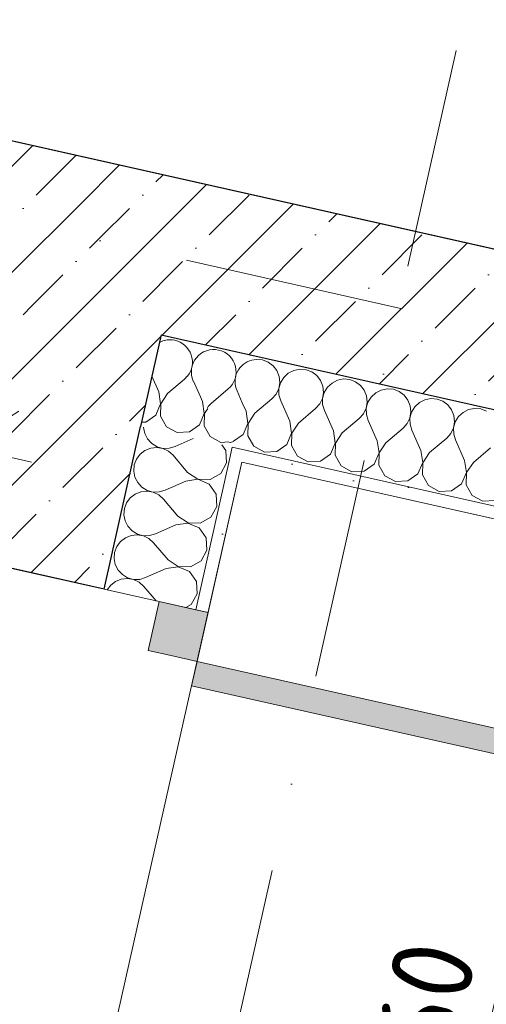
# Model space of a CAD drawing. Header units: millimetres. Extents: x -7213913 to -6999406, y 6129472 to 6470382.
# Tile 225 of 256: x -7184242 to -7183498, y 6181543 to 6183114. Entities that reach past the tile are written whole.
import ezdxf
from ezdxf.enums import TextEntityAlignment as Align

# ---------------------------------------------------------------- set-up
doc = ezdxf.new("R2010")
doc.units = ezdxf.units.MM
doc.header["$MEASUREMENT"] = 0
doc.linetypes.add('Штрихпунктирная', pattern=[670.277762, 352.777767, -176.388884, 0, -141.111112])
for name, color, linetype in [('S - квартира_помещение.АР', 7, 'Continuous'), ('S - МОП.АР', 7, 'Continuous'), ('АР-Стены_внешние_.АР', 7, 'Continuous'), ('АР-Стены_внутренние_пилоны.АР', 7, 'Continuous'), ('АР-Чертеж-Оси_Осевые размеры.АР', 7, 'Continuous'), ('АР-Чертеж-Размеры.АР', 7, 'Continuous')]:
    doc.layers.add(name, color=color, linetype=linetype)
for name, color, linetype, lineweight in [('S - квартира_помещение.АР_Ном._пера__2', 8, 'Continuous', 15), ('S - МОП.АР_Ном._пера__2', 8, 'Continuous', 15), ('АР-Стены_внешние_.АР_Ном._пера__1', 7, 'Continuous', 0), ('АР-Стены_внутренние_пилоны.АР_Ном._пера__1', 7, 'Continuous', 30), ('АР-Чертеж-Оси_Осевые размеры.АР_Ном._пера__120', 7, 'Continuous', 0), ('АР-Чертеж-Размеры.АР_Ном._пера__1', 7, 'Continuous', 0), ('Двери Archicad_Ном._пера__120', 7, 'Continuous', 0), ('Паспорта Зон Archicad_Ном._пера__1', 7, 'Continuous', 0)]:
    doc.layers.add(name, color=color, linetype=linetype, lineweight=lineweight)
doc.styles.add('РЎР“Р•РќР•Р\xa0Р\x98Р\xa0_РЎРўР\x98Р›Р¬_1', font='txt')
doc.styles.add('РЎР“Р•РќР•Р\xa0Р\x98Р\xa0_РЎРўР\x98Р›Р¬_2', font='calibri.ttf')
doc.styles.add('РЎР“Р•РќР•Р\xa0Р\x98Р\xa0_РЎРўР\x98Р›Р¬_3', font='GOST_Common.ttf')
doc.styles.add('РЎР“Р•РќР•Р\xa0Р\x98Р\xa0_РЎРўР\x98Р›Р¬_5', font='GOTHIC.TTF')
doc.dimstyles.new('СГЕНЕРИР_СТИЛЬ__3', dxfattribs={"dimtxt": 129.999995, "dimasz": 142.5, "dimexe": 0.18, "dimexo": 300000, "dimgap": 0, "dimtad": 1, "dimdec": 0, "dimzin": 0, "dimdsep": 46, "dimtxsty": 'РЎР“Р•РќР•Р\xa0Р\x98Р\xa0_РЎРўР\x98Р›Р¬_3', "dimblk": 'ARROWHEAD_6', "dimblk1": 'ARROWHEAD_6', "dimblk2": 'ARROWHEAD_6', "dimcen": 0.09, "dimclrd": 7, "dimclre": 7, "dimclrt": 7, "dimazin": 0, "dimtfac": 1, "dimtdec": 4, "dimtmove": 0, "dimatfit": 3, "dimfxl": 1, "dimtolj": 1, "dimtzin": 0, "dimarcsym": 0})
doc.dimstyles.new('СГЕНЕРИР_СТИЛЬ__4', dxfattribs={"dimtxt": 200, "dimasz": 142.5, "dimexe": 0.18, "dimexo": 0.0625, "dimgap": 0, "dimtad": 1, "dimdec": 0, "dimzin": 0, "dimdsep": 46, "dimtxsty": 'РЎР“Р•РќР•Р\xa0Р\x98Р\xa0_РЎРўР\x98Р›Р¬_3', "dimblk": 'ARROWHEAD_6', "dimblk1": 'ARROWHEAD_6', "dimblk2": 'ARROWHEAD_6', "dimcen": 0.09, "dimse1": 1, "dimse2": 1, "dimclrd": 7, "dimclre": 7, "dimclrt": 7, "dimazin": 0, "dimtfac": 1, "dimtdec": 4, "dimtmove": 2, "dimatfit": 3, "dimfxl": 1, "dimtolj": 1, "dimtzin": 0, "dimarcsym": 0})
doc.dimstyles.new('СГЕНЕРИР_СТИЛЬ__6', dxfattribs={"dimtxt": 129.999995, "dimasz": 142.5, "dimexe": 0.18, "dimexo": 300000, "dimgap": 0, "dimtad": 1, "dimdec": 0, "dimzin": 0, "dimdsep": 46, "dimtxsty": 'РЎР“Р•РќР•Р\xa0Р\x98Р\xa0_РЎРўР\x98Р›Р¬_3', "dimblk": 'ARROWHEAD_6', "dimblk1": 'ARROWHEAD_6', "dimblk2": 'ARROWHEAD_6', "dimcen": 0.09, "dimclrd": 7, "dimclre": 7, "dimclrt": 7, "dimazin": 0, "dimtfac": 1, "dimtdec": 4, "dimtmove": 2, "dimatfit": 3, "dimfxl": 1, "dimtolj": 1, "dimtzin": 0, "dimarcsym": 0})
pattern_1 = [(45, (-6566190.34, 6563027.8), (-111.369318, 111.369318), [0, -105, 0, -157.5]), (110, (-6565840.34, 6563027.8), (148.001588, 53.868173), [0, -77, 0, -133])]
pattern_2 = [(45, (-6566190.34, 6562677.8), (-84.852814, 84.852814), []), (45, (-6566232.77, 6562720.22), (-84.852814, 84.852814), [90, -30, 0, -30])]

# ---------------------------------------------------------------- blocks, each defined once
blk = doc.blocks.new('Кухня-столовая_1_23_10', base_point=(-7184516.6, 6185420.6))
at = {"layer": 'S - квартира_помещение.АР_Ном._пера__2', "color": 8, "linetype": 'Continuous', "lineweight": 15, "flags": 128}
blk.add_lwpolyline([(-7187962.1, 6183753.5), (-7183618.6, 6182778), (-7181682.8, 6182343.2), (-7181589.6, 6182322.3), (-7180829.1, 6184357), (-7180662, 6184803.9), (-7180628.9, 6185196.7), (-7184598.7, 6186088.3), (-7184345.6, 6187215), (-7185272.6, 6187423.1), (-7185404, 6186837.7), (-7187179.8, 6187236.6)], close=True, dxfattribs=at)
at = {"layer": 'Паспорта Зон Archicad_Ном._пера__1', "color": 7, "lineweight": 0, "style": 'РЎР“Р•РќР•Р\xa0Р\x98Р\xa0_РЎРўР\x98Р›Р¬_1'}
blk.add_attdef('ROOM_NUMBER', text='', height=250, rotation=347.3417, dxfattribs=at).set_placement((-7182653.8, 6183805.3), align=Align.MIDDLE_CENTER)
at = {"layer": 'Паспорта Зон Archicad_Ном._пера__1', "color": 7, "lineweight": 0, "style": 'РЎР“Р•РќР•Р\xa0Р\x98Р\xa0_РЎРўР\x98Р›Р¬_2'}
blk.add_attdef('ROOM_AREA', text='', height=200, rotation=347.3417, dxfattribs=at).set_placement((-7181601.2, 6182488.8), align=Align.MIDDLE_RIGHT)
blk = doc.blocks.new('Техническая лоджия_7_52_10', base_point=(-7182433.9, 6182354.9))
at = {"layer": 'S - МОП.АР_Ном._пера__2', "color": 8, "linetype": 'Continuous', "lineweight": 15, "flags": 128}
blk.add_lwpolyline([(-7184405.1, 6180105.4), (-7183009.8, 6179792), (-7182162.2, 6179601.7), (-7182022.6, 6181163.1), (-7181737.8, 6181925.1), (-7183887.9, 6182408), (-7184041.3, 6181725.1)], close=True, dxfattribs=at)
at = {"layer": 'Паспорта Зон Archicad_Ном._пера__1', "color": 7, "lineweight": 0, "style": 'РЎР“Р•РќР•Р\xa0Р\x98Р\xa0_РЎРўР\x98Р›Р¬_1'}
blk.add_attdef('ROOM_NUMBER', text='', height=250, rotation=347.3417, dxfattribs=at).set_placement((-7182485, 6181615.1), align=Align.MIDDLE_CENTER)
at = {"layer": 'Паспорта Зон Archicad_Ном._пера__1', "color": 7, "lineweight": 0, "style": 'РЎР“Р•РќР•Р\xa0Р\x98Р\xa0_РЎРўР\x98Р›Р¬_2'}
blk.add_attdef('ROOM_AREA', text='', height=200, rotation=347.3417, dxfattribs=at).set_placement((-7182292, 6181117.8), align=Align.MIDDLE_RIGHT)
blk = doc.blocks.new('*X252', base_point=(-6566190.3, 6562677.8))
at = {"layer": 'АР-Стены_внешние_.АР_Ном._пера__1', "color": 7, "linetype": 'Continuous', "lineweight": 0}
for p, q in [((-7184014, 6182601.5), (-7184019.3, 6182598.8)), ((-7184010.8, 6182602.1), (-7184014, 6182601.5)), ((-7184020.3, 6182520.5), (-7184031.4, 6182545.1)), ((-7183979.2, 6182540.5), (-7183974.9, 6182545.4)), ((-7184006.3, 6182517.4), (-7183979.2, 6182540.5)), ((-7184017.4, 6182501.2), (-7184020.3, 6182520.5)), ((-7184006.3, 6182517.4), (-7184017.2, 6182501.1)), ((-7183950.6, 6182504.8), (-7183954, 6182512.3)), ((-7184025.2, 6182483.3), (-7184017.4, 6182501.2)), ((-7184017.2, 6182501.1), (-7184017.8, 6182481.6)), ((-7183947.8, 6182485.5), (-7183950.6, 6182504.8)), ((-7184041.2, 6182472.1), (-7184025.2, 6182483.3)), ((-7184017.8, 6182481.6), (-7184008.1, 6182464.7)), ((-7183955.5, 6182467.6), (-7183947.8, 6182485.5)), ((-7183947.5, 6182485.5), (-7183948.1, 6182466)), ((-7183942.1, 6182493.6), (-7183947.5, 6182485.5)), ((-7184047.9, 6182471.7), (-7184041.2, 6182472.1)), ((-7184008.1, 6182464.7), (-7183991, 6182455.4)), ((-7183971.5, 6182456.4), (-7183955.5, 6182467.6)), ((-7183948.1, 6182466), (-7183938.4, 6182449)), ((-7183991, 6182455.4), (-7183971.5, 6182456.4)), ((-7183938.4, 6182449), (-7183921.3, 6182439.7)), ((-7183921.3, 6182439.7), (-7183908.4, 6182440.4))]:
    blk.add_line(p, q, dxfattribs=at)
blk = doc.blocks.new('*X253', base_point=(-6566190.3, 6562677.8))
at = {"layer": 'АР-Стены_внешние_.АР_Ном._пера__1', "color": 7, "linetype": 'Continuous', "lineweight": 0}
for p, q in [((-7183954, 6182512.3), (-7183965.2, 6182537.4)), ((-7183936.6, 6182501.7), (-7183909.5, 6182524.9)), ((-7183887.1, 6182503), (-7183895.5, 6182521.8))]:
    blk.add_line(p, q, dxfattribs=at)
for centre, start, end in [((-7184002.4, 6182567.7), 77.3417, 103.9607), ((-7184002.4, 6182567.7), 320.7227, 77.3417), ((-7183932.7, 6182552.1), 77.3417, 204.2116), ((-7183932.7, 6182552.1), 310.4718, 77.3417), ((-7183863, 6182536.4), 104.3456, 204.2116), ((-7183913.5, 6182474.5), 130.4718, 145.4066), ((-7183913.5, 6182474.5), 279.2769, 290.4313)]:
    blk.add_arc(centre, 35.7, start, end, dxfattribs=at)
blk = doc.blocks.new('*X254', base_point=(-6566190.3, 6562677.8))
at = {"layer": 'АР-Стены_внешние_.АР_Ном._пера__1', "color": 7, "linetype": 'Continuous', "lineweight": 0}
for p, q in [((-7183865, 6182572.1), (-7183871.9, 6182570.7)), ((-7183855.1, 6182571.3), (-7183865, 6182572.1)), ((-7183845.9, 6182567.8), (-7183855.1, 6182571.3)), ((-7183838, 6182561.9), (-7183845.9, 6182567.8)), ((-7183832, 6182554.1), (-7183838, 6182561.9)), ((-7183828.3, 6182545), (-7183832, 6182554.1)), ((-7183827.3, 6182535.2), (-7183828.3, 6182545)), ((-7183820.9, 6182543.3), (-7183826.1, 6182534.9)), ((-7183813.7, 6182550), (-7183820.9, 6182543.3)), ((-7183804.9, 6182554.5), (-7183813.7, 6182550)), ((-7183795.3, 6182556.4), (-7183804.9, 6182554.5)), ((-7183785.4, 6182555.6), (-7183795.3, 6182556.4)), ((-7183776.2, 6182552.1), (-7183785.4, 6182555.6)), ((-7183768.3, 6182546.3), (-7183776.2, 6182552.1)), ((-7183762.3, 6182538.5), (-7183768.3, 6182546.3)), ((-7183833.2, 6182516.6), (-7183829, 6182525.5)), ((-7183829, 6182525.5), (-7183827.3, 6182535.2)), ((-7183826.1, 6182534.9), (-7183828.7, 6182525.4)), ((-7183828.7, 6182525.4), (-7183828.6, 6182515.6)), ((-7183758.6, 6182529.3), (-7183762.3, 6182538.5)), ((-7183757.6, 6182519.5), (-7183758.6, 6182529.3)), ((-7183751.3, 6182527.7), (-7183756.4, 6182519.3)), ((-7183744, 6182534.4), (-7183751.3, 6182527.7)), ((-7183735.2, 6182538.9), (-7183744, 6182534.4)), ((-7183725.6, 6182540.8), (-7183735.2, 6182538.9)), ((-7183715.8, 6182540), (-7183725.6, 6182540.8)), ((-7183706.5, 6182536.5), (-7183715.8, 6182540)), ((-7183698.6, 6182530.6), (-7183706.5, 6182536.5)), ((-7183692.6, 6182522.8), (-7183698.6, 6182530.6)), ((-7183839.8, 6182509.2), (-7183833.2, 6182516.6)), ((-7183828.6, 6182515.6), (-7183825.8, 6182506.1)), ((-7183763.6, 6182501), (-7183759.3, 6182509.8)), ((-7183759.3, 6182509.8), (-7183757.6, 6182519.5)), ((-7183756.4, 6182519.3), (-7183759, 6182509.8)), ((-7183759, 6182509.8), (-7183758.9, 6182499.9)), ((-7183688.9, 6182513.7), (-7183692.6, 6182522.8)), ((-7183687.9, 6182503.9), (-7183688.9, 6182513.7)), ((-7183681.6, 6182512), (-7183686.7, 6182503.6)), ((-7183674.3, 6182518.7), (-7183681.6, 6182512)), ((-7183665.6, 6182523.2), (-7183674.3, 6182518.7)), ((-7183655.9, 6182525.1), (-7183665.6, 6182523.2)), ((-7183646.1, 6182524.3), (-7183655.9, 6182525.1)), ((-7183636.8, 6182520.8), (-7183646.1, 6182524.3)), ((-7183628.9, 6182515), (-7183636.8, 6182520.8)), ((-7183622.9, 6182507.2), (-7183628.9, 6182515)), ((-7183586.2, 6182509.5), (-7183595.9, 6182507.6)), ((-7183576.4, 6182508.6), (-7183586.2, 6182509.5)), ((-7183880.9, 6182489.2), (-7183887.1, 6182503)), ((-7183867, 6182486.1), (-7183839.8, 6182509.2)), ((-7183811.2, 6182473.5), (-7183825.8, 6182506.1)), ((-7183770.1, 6182493.6), (-7183763.6, 6182501)), ((-7183758.9, 6182499.9), (-7183756.2, 6182490.5)), ((-7183693.9, 6182485.3), (-7183689.6, 6182494.2)), ((-7183689.6, 6182494.2), (-7183687.9, 6182503.9)), ((-7183686.7, 6182503.6), (-7183689.3, 6182494.1)), ((-7183689.3, 6182494.1), (-7183689.2, 6182484.3)), ((-7183619.2, 6182498), (-7183622.9, 6182507.2)), ((-7183618.2, 6182488.2), (-7183619.2, 6182498)), ((-7183611.9, 6182496.4), (-7183617, 6182488)), ((-7183604.6, 6182503.1), (-7183611.9, 6182496.4)), ((-7183595.9, 6182507.6), (-7183604.6, 6182503.1)), ((-7183567.1, 6182505.2), (-7183576.4, 6182508.6)), ((-7183559.2, 6182499.3), (-7183567.1, 6182505.2)), ((-7183553.2, 6182491.5), (-7183559.2, 6182499.3)), ((-7183516.5, 6182493.8), (-7183526.2, 6182491.9)), ((-7183506.7, 6182493), (-7183516.5, 6182493.8)), ((-7183878.1, 6182469.9), (-7183880.9, 6182489.2)), ((-7183867, 6182486.1), (-7183877.8, 6182469.8)), ((-7183797.3, 6182470.4), (-7183770.1, 6182493.6)), ((-7183741.5, 6182457.9), (-7183756.2, 6182490.5)), ((-7183700.4, 6182477.9), (-7183693.9, 6182485.3)), ((-7183689.2, 6182484.3), (-7183686.5, 6182474.8)), ((-7183624.2, 6182469.7), (-7183619.9, 6182478.5)), ((-7183619.9, 6182478.5), (-7183618.2, 6182488.2)), ((-7183617, 6182488), (-7183619.6, 6182478.5)), ((-7183619.6, 6182478.5), (-7183619.5, 6182468.6)), ((-7183549.5, 6182482.4), (-7183553.2, 6182491.5)), ((-7183548.5, 6182472.6), (-7183549.5, 6182482.4)), ((-7183542.2, 6182480.7), (-7183547.3, 6182472.3)), ((-7183534.9, 6182487.4), (-7183542.2, 6182480.7)), ((-7183526.2, 6182491.9), (-7183534.9, 6182487.4)), ((-7183497.5, 6182489.5), (-7183506.7, 6182493)), ((-7183885.8, 6182452), (-7183878.1, 6182469.9)), ((-7183877.8, 6182469.8), (-7183878.4, 6182450.3)), ((-7183808.4, 6182454.2), (-7183811.2, 6182473.5)), ((-7183797.3, 6182470.4), (-7183808.1, 6182454.2)), ((-7183727.6, 6182454.8), (-7183700.4, 6182477.9)), ((-7183671.8, 6182442.2), (-7183686.5, 6182474.8)), ((-7183657.9, 6182439.1), (-7183630.7, 6182462.3)), ((-7183630.7, 6182462.3), (-7183624.2, 6182469.7)), ((-7183619.5, 6182468.6), (-7183616.8, 6182459.2)), ((-7183554.5, 6182454), (-7183550.2, 6182462.9)), ((-7183550.2, 6182462.9), (-7183548.5, 6182472.6)), ((-7183547.3, 6182472.3), (-7183549.9, 6182462.8)), ((-7183549.9, 6182462.8), (-7183549.8, 6182453)), ((-7183900.9, 6182441.4), (-7183885.8, 6182452)), ((-7183878.4, 6182450.3), (-7183868.8, 6182433.4)), ((-7183816.1, 6182436.3), (-7183808.4, 6182454.2)), ((-7183808.1, 6182454.2), (-7183808.7, 6182434.7)), ((-7183738.7, 6182438.6), (-7183741.5, 6182457.9)), ((-7183727.6, 6182454.8), (-7183738.4, 6182438.5)), ((-7183602.1, 6182426.6), (-7183616.8, 6182459.2)), ((-7183588.2, 6182423.5), (-7183561, 6182446.6)), ((-7183561, 6182446.6), (-7183554.5, 6182454)), ((-7183549.8, 6182453), (-7183547.1, 6182443.5)), ((-7183868.8, 6182433.4), (-7183851.6, 6182424)), ((-7183832.1, 6182425.1), (-7183816.1, 6182436.3)), ((-7183808.7, 6182434.7), (-7183799.1, 6182417.7)), ((-7183746.4, 6182420.7), (-7183738.7, 6182438.6)), ((-7183738.4, 6182438.5), (-7183739.1, 6182419)), ((-7183669, 6182422.9), (-7183671.8, 6182442.2)), ((-7183657.9, 6182439.1), (-7183668.7, 6182422.9)), ((-7183532.4, 6182410.9), (-7183547.1, 6182443.5)), ((-7183518.5, 6182407.8), (-7183491.3, 6182431)), ((-7183851.6, 6182424), (-7183832.1, 6182425.1)), ((-7183799.1, 6182417.7), (-7183781.9, 6182408.4)), ((-7183762.4, 6182409.5), (-7183746.4, 6182420.7)), ((-7183739.1, 6182419), (-7183729.4, 6182402.1)), ((-7183676.7, 6182405), (-7183669, 6182422.9)), ((-7183668.7, 6182422.9), (-7183669.4, 6182403.4)), ((-7183599.3, 6182407.3), (-7183602.1, 6182426.6)), ((-7183588.2, 6182423.5), (-7183599, 6182407.2)), ((-7183781.9, 6182408.4), (-7183762.4, 6182409.5)), ((-7183729.4, 6182402.1), (-7183712.2, 6182392.7)), ((-7183692.7, 6182393.8), (-7183676.7, 6182405)), ((-7183669.4, 6182403.4), (-7183659.7, 6182386.4)), ((-7183607, 6182389.4), (-7183599.3, 6182407.3)), ((-7183599, 6182407.2), (-7183599.7, 6182387.7)), ((-7183529.6, 6182391.6), (-7183532.4, 6182410.9)), ((-7183518.5, 6182407.8), (-7183529.3, 6182391.6)), ((-7183712.2, 6182392.7), (-7183692.7, 6182393.8)), ((-7183659.7, 6182386.4), (-7183642.5, 6182377.1)), ((-7183623, 6182378.2), (-7183607, 6182389.4)), ((-7183599.7, 6182387.7), (-7183590, 6182370.8)), ((-7183537.3, 6182373.7), (-7183529.6, 6182391.6)), ((-7183529.3, 6182391.6), (-7183530, 6182372)), ((-7183642.5, 6182377.1), (-7183623, 6182378.2)), ((-7183590, 6182370.8), (-7183572.8, 6182361.4)), ((-7183553.3, 6182362.5), (-7183537.3, 6182373.7)), ((-7183530, 6182372), (-7183520.3, 6182355.1)), ((-7183572.8, 6182361.4), (-7183553.3, 6182362.5)), ((-7183520.3, 6182355.1), (-7183503.1, 6182345.8)), ((-7183503.1, 6182345.8), (-7183483.6, 6182346.9))]:
    blk.add_line(p, q, dxfattribs=at)
blk = doc.blocks.new('Стена_2_10', base_point=(-7184111.1, 6182760.5))
at = {"layer": 'АР-Стены_внешние_.АР', "linetype": 'Continuous', "lineweight": 0, "true_color": 0x000000}
h = blk.add_hatch(dxfattribs=at)
h.set_pattern_fill('ЖЕЛЕЗОБЕТОН__PROJECT__000A', color=18, style=0, pattern_type=2)
h.set_pattern_definition(pattern_2)
h.paths.add_polyline_path([(-7184260.5, 6182666), (-7184016.5, 6182611.2), (-7184205.7, 6182909.9)])
h = blk.add_hatch(dxfattribs=at)
h.set_pattern_fill('ЖЕЛЕЗОБЕТОН__PROJECT__000A', color=18, style=0, pattern_type=2)
h.set_pattern_definition(pattern_2)
h.paths.add_polyline_path([(-7184205.7, 6182909.9), (-7184016.5, 6182611.2), (-7183961.8, 6182855.1)])
h = blk.add_hatch(dxfattribs=at)
h.set_pattern_fill('ЖЕЛЕЗОБЕТОН__PROJECT__000A', color=18, style=0, pattern_type=2)
h.set_pattern_definition(pattern_2)
h.paths.add_polyline_path([(-7184016.5, 6182611.2), (-7181700.9, 6182091.1), (-7181646.1, 6182335), (-7183961.8, 6182855.1)])
h = blk.add_hatch(dxfattribs=at)
h.set_pattern_fill('ШТУКАТУРКА__ГИПС_01_000A', color=18, style=0, pattern_type=2)
h.set_pattern_definition(pattern_1)
h.paths.add_polyline_path([(-7183907.4, 6182412.4), (-7183887.9, 6182408), (-7183903.1, 6182431.9)])
h = blk.add_hatch(dxfattribs=at)
h.set_pattern_fill('ШТУКАТУРКА__ГИПС_01_000A', color=18, style=0, pattern_type=2)
h.set_pattern_definition(pattern_1)
h.paths.add_polyline_path([(-7183903.1, 6182431.9), (-7183887.9, 6182408), (-7183883.5, 6182427.6)])
h = blk.add_hatch(dxfattribs=at)
h.set_pattern_fill('ШТУКАТУРКА__ГИПС_01_000A', color=18, style=0, pattern_type=2)
h.set_pattern_definition(pattern_1)
h.paths.add_polyline_path([(-7183887.9, 6182408), (-7181738.1, 6181925.2), (-7181733.7, 6181944.7), (-7183883.5, 6182427.6)])
at = {"layer": 'АР-Стены_внешние_.АР_Ном._пера__1', "color": 7, "linetype": 'Continuous', "lineweight": 30}
for q in [(-7184049.4, 6182464.8), (-7181700.9, 6182091.1)]:
    blk.add_line((-7184016.5, 6182611.2), q, dxfattribs=at)
at = {"layer": 'АР-Стены_внешние_.АР_Ном._пера__1', "color": 7, "linetype": 'Continuous', "lineweight": 0}
for q in [(-7183907.4, 6182412.4), (-7181733.7, 6181944.7)]:
    blk.add_line((-7183903.1, 6182431.9), q, dxfattribs=at)
at = {"layer": 'АР-Стены_внешние_.АР_Ном._пера__1', "color": 7, "linetype": 'Continuous', "lineweight": 30, "flags": 128}
blk.add_lwpolyline([(-7181646.1, 6182335), (-7184205.7, 6182909.9)], dxfattribs=at)
at = {"layer": 'АР-Стены_внешние_.АР_Ном._пера__1', "color": 7, "linetype": 'Continuous', "lineweight": 0, "flags": 128}
blk.add_lwpolyline([(-7183887.9, 6182408), (-7181738.1, 6181925.2)], dxfattribs=at)
at = {"layer": 'АР-Стены_внешние_.АР', "color": 7, "lineweight": 0}
for name in ['*X252', '*X253', '*X254']:
    blk.add_blockref(name, (-6566190.3, 6562677.8), dxfattribs=at)
blk = doc.blocks.new('Стена_262_10', base_point=(-7190419, 6184177.2))
at = {"layer": 'АР-Стены_внутренние_пилоны.АР', "linetype": 'Continuous', "lineweight": 0, "true_color": 0x000000}
h = blk.add_hatch(dxfattribs=at)
h.set_pattern_fill('ЖЕЛЕЗОБЕТОН__PROJECT__000A', color=18, style=0, pattern_type=2)
h.set_pattern_definition(pattern_2)
h.paths.add_polyline_path([(-7190324.4, 6184027.9), (-7184260.5, 6182666), (-7184205.7, 6182909.9), (-7190269.6, 6184271.8)])
at = {"layer": 'АР-Стены_внутренние_пилоны.АР_Ном._пера__1', "color": 7, "linetype": 'Continuous', "lineweight": 30, "flags": 128}
blk.add_lwpolyline([(-7184205.7, 6182909.9), (-7190269.6, 6184271.8)], dxfattribs=at)
blk = doc.blocks.new('*X868', base_point=(-6566190.3, 6562677.8))
at = {"layer": 'АР-Стены_внешние_.АР_Ном._пера__1', "color": 7, "linetype": 'Continuous', "lineweight": 0}
for p, q in [((-7184044.6, 6182463.7), (-7184044.6, 6182463.5)), ((-7184044.6, 6182463.5), (-7184042.7, 6182453.8)), ((-7184042.7, 6182453.8), (-7184038.3, 6182445.1)), ((-7184038.3, 6182445.1), (-7184031.6, 6182437.8)), ((-7184023.4, 6182431.5), (-7184033.2, 6182430.5)), ((-7184031.6, 6182437.8), (-7184023.2, 6182432.7)), ((-7184013.7, 6182429.8), (-7184023.4, 6182431.5)), ((-7184023.2, 6182432.7), (-7184013.7, 6182430.1)), ((-7184003.8, 6182430.2), (-7183994.3, 6182432.9)), ((-7183965.4, 6182445.9), (-7183994.3, 6182432.9)), ((-7183913.4, 6182426.7), (-7183919.7, 6182435.7)), ((-7184050.2, 6182420.8), (-7184056, 6182412.9)), ((-7184042.4, 6182426.8), (-7184050.2, 6182420.8)), ((-7184033.2, 6182430.5), (-7184042.4, 6182426.8)), ((-7184013.7, 6182430.1), (-7184003.8, 6182430.2)), ((-7184004.8, 6182425.5), (-7184013.7, 6182429.8)), ((-7183997.5, 6182419), (-7184004.8, 6182425.5)), ((-7183974.3, 6182391.8), (-7183997.5, 6182419)), ((-7183912.3, 6182407.2), (-7183913.4, 6182426.7)), ((-7184059.5, 6182403.6), (-7184060.3, 6182393.8)), ((-7184056, 6182412.9), (-7184059.5, 6182403.6)), ((-7183921.6, 6182390), (-7183912.3, 6182407.2)), ((-7184060.3, 6182393.8), (-7184058.4, 6182384.1)), ((-7184058.4, 6182384.1), (-7184053.9, 6182375.4)), ((-7183974.3, 6182391.8), (-7183958, 6182381)), ((-7183938.5, 6182380.3), (-7183921.6, 6182390)), ((-7184053.9, 6182375.4), (-7184047.2, 6182368.1)), ((-7184047.2, 6182368.1), (-7184038.8, 6182363)), ((-7183977.4, 6182377.9), (-7184010, 6182363.2)), ((-7183958.1, 6182380.7), (-7183977.4, 6182377.9)), ((-7183940.2, 6182373), (-7183958.1, 6182380.7)), ((-7183958, 6182381), (-7183938.5, 6182380.3)), ((-7183929, 6182357), (-7183940.2, 6182373)), ((-7184058, 6182357.1), (-7184065.8, 6182351.1)), ((-7184048.9, 6182360.8), (-7184058, 6182357.1)), ((-7184039.1, 6182361.8), (-7184048.9, 6182360.8)), ((-7184029.4, 6182360.1), (-7184039.1, 6182361.8)), ((-7184038.8, 6182363), (-7184029.3, 6182360.4)), ((-7184020.5, 6182355.8), (-7184029.4, 6182360.1)), ((-7184029.3, 6182360.4), (-7184019.5, 6182360.5)), ((-7184013.1, 6182349.3), (-7184020.5, 6182355.8)), ((-7184019.5, 6182360.5), (-7184010, 6182363.2)), ((-7183927.9, 6182337.5), (-7183929, 6182357)), ((-7184071.7, 6182343.2), (-7184075.1, 6182333.9)), ((-7184065.8, 6182351.1), (-7184071.7, 6182343.2)), ((-7183989.9, 6182322.1), (-7184013.1, 6182349.3)), ((-7183937.2, 6182320.3), (-7183927.9, 6182337.5)), ((-7184075.1, 6182333.9), (-7184076, 6182324.1)), ((-7184076, 6182324.1), (-7184074, 6182314.5)), ((-7183989.9, 6182322.1), (-7183973.7, 6182311.3)), ((-7184074, 6182314.5), (-7184069.6, 6182305.7)), ((-7184069.6, 6182305.7), (-7184062.9, 6182298.4)), ((-7183993.1, 6182308.2), (-7184025.6, 6182293.5)), ((-7183973.8, 6182311), (-7183993.1, 6182308.2)), ((-7183955.8, 6182303.3), (-7183973.8, 6182311)), ((-7183973.7, 6182311.3), (-7183954.2, 6182310.6)), ((-7183954.2, 6182310.6), (-7183937.2, 6182320.3)), ((-7184064.5, 6182291.1), (-7184073.7, 6182287.4)), ((-7184054.7, 6182292.1), (-7184064.5, 6182291.1)), ((-7184062.9, 6182298.4), (-7184054.5, 6182293.3)), ((-7184045, 6182290.4), (-7184054.7, 6182292.1)), ((-7184054.5, 6182293.3), (-7184045, 6182290.7)), ((-7184045, 6182290.7), (-7184035.1, 6182290.8)), ((-7184036.1, 6182286.1), (-7184045, 6182290.4)), ((-7184035.1, 6182290.8), (-7184025.6, 6182293.5)), ((-7183944.7, 6182287.3), (-7183955.8, 6182303.3)), ((-7184081.5, 6182281.4), (-7184087.3, 6182273.5)), ((-7184073.7, 6182287.4), (-7184081.5, 6182281.4)), ((-7184028.8, 6182279.6), (-7184036.1, 6182286.1)), ((-7184005.6, 6182252.4), (-7184028.8, 6182279.6)), ((-7183943.6, 6182267.8), (-7183944.7, 6182287.3)), ((-7184090.8, 6182264.2), (-7184091.6, 6182254.4)), ((-7184087.3, 6182273.5), (-7184090.8, 6182264.2)), ((-7183952.9, 6182250.6), (-7183943.6, 6182267.8)), ((-7184091.6, 6182254.4), (-7184089.7, 6182244.8)), ((-7184089.7, 6182244.8), (-7184085.2, 6182236)), ((-7184005.6, 6182252.4), (-7183989.4, 6182241.6)), ((-7183969.8, 6182240.9), (-7183952.9, 6182250.6)), ((-7184085.2, 6182236), (-7184078.5, 6182228.8)), ((-7184078.5, 6182228.8), (-7184070.1, 6182223.6)), ((-7184008.7, 6182238.5), (-7184041.3, 6182223.8)), ((-7183989.4, 6182241.3), (-7184008.7, 6182238.5)), ((-7183989.4, 6182241.6), (-7183969.8, 6182240.9)), ((-7183971.5, 6182233.6), (-7183989.4, 6182241.3)), ((-7183960.3, 6182217.6), (-7183971.5, 6182233.6)), ((-7184097.1, 6182211.7), (-7184102.6, 6182204.3)), ((-7184089.3, 6182217.7), (-7184097.1, 6182211.7)), ((-7184080.2, 6182221.4), (-7184089.3, 6182217.7)), ((-7184070.4, 6182222.4), (-7184080.2, 6182221.4)), ((-7184060.7, 6182220.7), (-7184070.4, 6182222.4)), ((-7184070.1, 6182223.6), (-7184060.6, 6182221)), ((-7184051.8, 6182216.5), (-7184060.7, 6182220.7)), ((-7184060.6, 6182221), (-7184050.8, 6182221.1)), ((-7184044.4, 6182209.9), (-7184051.8, 6182216.5)), ((-7184050.8, 6182221.1), (-7184041.3, 6182223.8)), ((-7183959.2, 6182198.1), (-7183960.3, 6182217.6)), ((-7184024.7, 6182186.8), (-7184044.4, 6182209.9)), ((-7183968.6, 6182180.9), (-7183959.2, 6182198.1)), ((-7183977, 6182176.1), (-7183968.6, 6182180.9))]:
    blk.add_line(p, q, dxfattribs=at)
blk = doc.blocks.new('Металлическая Дверь 23[54]_10', base_point=(-6566190.3, 6562677.8))
at = {"layer": 'Двери Archicad_Ном._пера__120', "linetype": 'Continuous', "lineweight": 0, "true_color": 0xffffff}
for points in [[(-7184019.8, 6182185.7), (-7184037.4, 6182107.7), (-7183998.3, 6182098.9), (-7183959.3, 6182090.2), (-7183941.8, 6182168.2)], [(-7182895.8, 6181851.3), (-7183959.3, 6182090.2), (-7183968.1, 6182051.1), (-7182904.6, 6181812.3)], [(-7184276.2, 6181044.2), (-7184293.8, 6180966.1), (-7184215.7, 6180948.6), (-7184198.2, 6181026.6), (-7184237.2, 6181035.4)]]:
    blk.add_hatch(color=7, dxfattribs=at).paths.add_polyline_path(points)
at = {"layer": 'Двери Archicad_Ном._пера__120', "color": 7, "linetype": 'Continuous', "lineweight": 0}
for p, q in [((-7184107.7, 6182205.5), (-7184351.6, 6182260.2)), ((-7184019.8, 6182185.7), (-7184107.7, 6182205.5)), ((-7184037.4, 6182107.7), (-7184019.8, 6182185.7)), ((-7184019.8, 6182185.7), (-7183941.8, 6182168.2)), ((-7183961.3, 6182172.6), (-7184019.8, 6182185.7)), ((-7183961.3, 6182172.6), (-7184019.8, 6182185.7)), ((-7183941.8, 6182168.2), (-7183961.3, 6182172.6)), ((-7183941.8, 6182168.2), (-7183961.3, 6182172.6)), ((-7183941.8, 6182168.2), (-7183959.3, 6182090.2)), ((-7183998.3, 6182098.9), (-7184037.4, 6182107.7)), ((-7183959.3, 6182090.2), (-7183998.3, 6182098.9)), ((-7183959.3, 6182090.2), (-7183968.1, 6182051.1)), ((-7182895.8, 6181851.3), (-7183959.3, 6182090.2)), ((-7183968.1, 6182051.1), (-7182904.6, 6181812.3)), ((-7182904.6, 6181812.3), (-7182895.8, 6181851.3)), ((-7184381.6, 6180985.8), (-7184625.5, 6181040.6)), ((-7184293.8, 6180966.1), (-7184276.2, 6181044.2)), ((-7184276.2, 6181044.2), (-7184237.2, 6181035.4)), ((-7184237.2, 6181035.4), (-7184198.2, 6181026.6)), ((-7184198.2, 6181026.6), (-7184215.7, 6180948.6)), ((-7184293.8, 6180966.1), (-7184381.6, 6180985.8)), ((-7184215.7, 6180948.6), (-7184293.8, 6180966.1)), ((-7184235.2, 6180953), (-7184293.8, 6180966.1)), ((-7184235.2, 6180953), (-7184293.8, 6180966.1)), ((-7184215.7, 6180948.6), (-7184235.2, 6180953)), ((-7184215.7, 6180948.6), (-7184235.2, 6180953))]:
    blk.add_line(p, q, dxfattribs=at)
blk.add_arc((-7183959.3, 6182090.2), 1090, 257.3417, 347.3417, dxfattribs=at)
blk = doc.blocks.new('Стена_403_10', base_point=(-7184111.1, 6182760.5))
at = {"layer": 'АР-Стены_внешние_.АР', "linetype": 'Continuous', "lineweight": 0, "true_color": 0x000000}
h = blk.add_hatch(dxfattribs=at)
h.set_pattern_fill('ЖЕЛЕЗОБЕТОН__PROJECT__000A', color=18, style=0, pattern_type=2)
h.set_pattern_definition(pattern_2)
h.paths.add_polyline_path([(-7184260.5, 6182666), (-7184351.6, 6182260.2), (-7184107.7, 6182205.5), (-7184016.5, 6182611.2)])
h = blk.add_hatch(dxfattribs=at)
h.set_pattern_fill('ШТУКАТУРКА__ГИПС_01_000A', color=18, style=0, pattern_type=2)
h.set_pattern_definition(pattern_1)
h.paths.add_polyline_path([(-7183961.3, 6182172.6), (-7183941.8, 6182168.2), (-7183887.9, 6182408), (-7183907.4, 6182412.4)])
at = {"layer": 'АР-Стены_внешние_.АР_Ном._пера__1', "color": 7, "linetype": 'Continuous', "lineweight": 30}
for p, q in [((-7184016.5, 6182611.2), (-7184049.4, 6182464.8)), ((-7184107.7, 6182205.5), (-7184049.4, 6182464.8)), ((-7184107.7, 6182205.5), (-7184351.6, 6182260.2))]:
    blk.add_line(p, q, dxfattribs=at)
at = {"layer": 'АР-Стены_внешние_.АР_Ном._пера__1', "color": 7, "linetype": 'Continuous', "lineweight": 0}
for p, q in [((-7183903.1, 6182431.9), (-7183907.4, 6182412.4)), ((-7183961.3, 6182172.6), (-7183907.4, 6182412.4)), ((-7184019.8, 6182185.7), (-7184107.7, 6182205.5)), ((-7183961.3, 6182172.6), (-7184019.8, 6182185.7)), ((-7183941.8, 6182168.2), (-7183961.3, 6182172.6))]:
    blk.add_line(p, q, dxfattribs=at)
at = {"layer": 'АР-Стены_внешние_.АР_Ном._пера__1', "color": 7, "linetype": 'Continuous', "lineweight": 0, "flags": 128}
blk.add_lwpolyline([(-7183941.8, 6182168.2), (-7183887.9, 6182408)], dxfattribs=at)
at = {"layer": 'АР-Стены_внешние_.АР', "color": 7, "lineweight": 0}
blk.add_blockref('*X868', (-6566190.3, 6562677.8), dxfattribs=at)
at = {"layer": 'Двери Archicad_Ном._пера__120', "color": 7, "linetype": 'Continuous', "lineweight": 0}
blk.add_blockref('Металлическая Дверь 23[54]_10', (-6566190.3, 6562677.8), dxfattribs=at)
blk = doc.blocks.new('*D891', base_point=(-6566190.3, 6562677.8))
at = {"layer": 'АР-Чертеж-Размеры.АР_Ном._пера__1', "color": 7, "linetype": 'Continuous', "lineweight": 0, "transparency": 16777216}
for p, q in [((-7185473.1, 6182833.1), (-7185534.7, 6182558.6)), ((-7185593.5, 6182639.1), (-7185414.3, 6182752.6)), ((-7184333.1, 6182432.9), (-7185503.9, 6182695.8)), ((-7184302.2, 6182570.1), (-7184363.9, 6182295.7)), ((-7184422.7, 6182376.1), (-7184243.4, 6182489.6)), ((-7184223.3, 6182408.2), (-7184333.1, 6182432.9))]:
    blk.add_line(p, q, dxfattribs=at)
at = {"layer": 'АР-Чертеж-Размеры.АР_Ном._пера__1', "color": 7, "lineweight": 0, "transparency": 16777216, "insert": (-7185101.6, 6182632.1), "char_height": 130, "attachment_point": 7, "rotation": 347.3417, "style": 'РЎР“Р•РќР•Р\xa0Р\x98Р\xa0_РЎРўР\x98Р›Р¬_3'}
blk.add_mtext('\\A1;{\\pql;\\fGOST Common|b0|i0|c204|p0;\\W1.000000;1\xa0200}', dxfattribs=at)
blk = doc.blocks.new('ARROWHEAD_6')
at = {"color": 0, "linetype": 'Continuous', "lineweight": 0}
for p, q in [((-0.5, -0.5), (0.5, 0.5)), ((0, 0), (-1, 0))]:
    blk.add_line(p, q, dxfattribs=at)
blk = doc.blocks.new('*D975', base_point=(-6566190.3, 6562677.8))
at = {"layer": 'АР-Чертеж-Размеры.АР_Ном._пера__1', "color": 7, "linetype": 'Continuous', "lineweight": 0, "transparency": 16777216}
for p, q in [((-7183319.7, 6182280.4), (-7183295.1, 6182390.2)), ((-7183263, 6182190.8), (-7183376.5, 6182370)), ((-7183182.5, 6182249.6), (-7183456.9, 6182311.2)), ((-7183836.9, 6179977.8), (-7183319.7, 6182280.4)), ((-7183893.6, 6180067.4), (-7183780.1, 6179888.2)), ((-7183699.7, 6179947), (-7183974.1, 6180008.6)), ((-7183861.5, 6179868), (-7183836.9, 6179977.8))]:
    blk.add_line(p, q, dxfattribs=at)
at = {"layer": 'АР-Чертеж-Размеры.АР_Ном._пера__1', "color": 7, "lineweight": 0, "transparency": 16777216, "insert": (-7183604.7, 6181208.9), "char_height": 130, "attachment_point": 7, "rotation": 77.3417, "style": 'РЎР“Р•РќР•Р\xa0Р\x98Р\xa0_РЎРўР\x98Р›Р¬_3'}
blk.add_mtext('\\A1;{\\pql;\\fGOST Common|b0|i0|c204|p0;\\W1.000000;2\xa0360}', dxfattribs=at)
blk = doc.blocks.new('*D1135', base_point=(-6566190.3, 6562677.8))
at = {"layer": 'АР-Чертеж-Размеры.АР_Ном._пера__1', "color": 7, "linetype": 'Continuous', "lineweight": 0, "transparency": 16777216}
for p, q in [((-7187877.5, 6184130.2), (-7186101.8, 6183731.3)), ((-7186132.6, 6183594.1), (-7186070.9, 6183868.5)), ((-7186012.1, 6183788.1), (-7186191.4, 6183674.6)), ((-7186101.8, 6183731.3), (-7181505.1, 6182698.9)), ((-7181535.9, 6182561.7), (-7181474.2, 6182836.2)), ((-7181594.7, 6182642.2), (-7181415.4, 6182755.7)), ((-7181505.1, 6182698.9), (-7181395.3, 6182674.3))]:
    blk.add_line(p, q, dxfattribs=at)
at = {"layer": 'АР-Чертеж-Размеры.АР_Ном._пера__1', "color": 7, "lineweight": 0, "transparency": 16777216, "insert": (-7184148, 6183361.9), "char_height": 200, "attachment_point": 7, "rotation": 347.3417, "style": 'РЎР“Р•РќР•Р\xa0Р\x98Р\xa0_РЎРўР\x98Р›Р¬_3'}
blk.add_mtext('\\A1;{\\pql;\\fGOST Common|b0|i0|c204|p0;\\W1.000000;4\xa0711}', dxfattribs=at)
blk = doc.blocks.new('*D1173', base_point=(-6566190.3, 6562677.8))
at = {"layer": 'АР-Чертеж-Размеры.АР_Ном._пера__1', "color": 7, "linetype": 'Continuous', "lineweight": 0, "transparency": 16777216}
for p, q in [((-7184199, 6181023.2), (-7184260.6, 6180748.8)), ((-7184140.2, 6180942.7), (-7184319.4, 6180829.2)), ((-7184229.8, 6180886), (-7184339.5, 6180910.6)), ((-7182188.8, 6180427.6), (-7184229.8, 6180886)), ((-7182158, 6180564.8), (-7182219.6, 6180290.4)), ((-7182278.4, 6180370.8), (-7182099.2, 6180484.3)), ((-7182079, 6180402.9), (-7182188.8, 6180427.6))]:
    blk.add_line(p, q, dxfattribs=at)
at = {"layer": 'АР-Чертеж-Размеры.АР_Ном._пера__1', "color": 7, "lineweight": 0, "transparency": 16777216, "insert": (-7183405.2, 6180727.4), "char_height": 130, "attachment_point": 7, "rotation": 347.3417, "style": 'РЎР“Р•РќР•Р\xa0Р\x98Р\xa0_РЎРўР\x98Р›Р¬_3'}
blk.add_mtext('\\A1;{\\pql;\\fGOST Common|b0|i0|c204|p0;\\W1.000000;2\xa0092}', dxfattribs=at)
blk = doc.blocks.new('Стандартный Маркер Сетки[185]_10', base_point=(-7207190.9, 6187944.1))
at = {"layer": 'АР-Чертеж-Оси_Осевые размеры.АР_Ном._пера__120', "color": 7, "linetype": 'Штрихпунктирная', "lineweight": 0}
blk.add_line((-7206215.2, 6187725), (-7182117.1, 6182312.7), dxfattribs=at)
at = {"layer": 'АР-Чертеж-Оси_Осевые размеры.АР_Ном._пера__120', "color": 7, "lineweight": 0, "style": 'РЎР“Р•РќР•Р\xa0Р\x98Р\xa0_РЎРўР\x98Р›Р¬_5'}
blk.add_attdef('AC_MarkerText_1', text='', height=350, rotation=347.3418, dxfattribs=at).set_placement((-7207608.8, 6188234.8), align=Align.TOP_CENTER)
blk = doc.blocks.new('Стандартный Маркер Сетки[206]_10', base_point=(-7207190.9, 6187944.1))
at = {"layer": 'АР-Чертеж-Оси_Осевые размеры.АР_Ном._пера__120', "color": 7, "linetype": 'Штрихпунктирная', "lineweight": 0}
blk.add_line((-7206215.2, 6187725), (-7182117.1, 6182312.7), dxfattribs=at)
at = {"layer": 'АР-Чертеж-Оси_Осевые размеры.АР_Ном._пера__120', "color": 7, "lineweight": 0, "style": 'РЎР“Р•РќР•Р\xa0Р\x98Р\xa0_РЎРўР\x98Р›Р¬_5'}
blk.add_attdef('AC_MarkerText_1', text='', height=350, rotation=347.3418, dxfattribs=at).set_placement((-7207608.8, 6188234.8), align=Align.TOP_CENTER)
blk = doc.blocks.new('Стандартный Маркер Сетки[220]_10', base_point=(-7179800.8, 6199738.6))
at = {"layer": 'АР-Чертеж-Оси_Осевые размеры.АР_Ном._пера__120', "color": 7, "linetype": 'Штрихпунктирная', "lineweight": 0}
blk.add_line((-7180020, 6198762.9), (-7194792, 6132990.9), dxfattribs=at)
at = {"layer": 'АР-Чертеж-Оси_Осевые размеры.АР_Ном._пера__120', "color": 7, "lineweight": 0, "style": 'РЎР“Р•РќР•Р\xa0Р\x98Р\xa0_РЎРўР\x98Р›Р¬_5'}
blk.add_attdef('AC_MarkerText_1', text='', height=350, rotation=347.3418, dxfattribs=at).set_placement((-7195050.8, 6131708.4), align=Align.TOP_CENTER)

msp = doc.modelspace()

# ---------------------------------------------------------------- linework, layer by layer
at = {"layer": 'S - квартира_помещение.АР', "color": 254, "linetype": 'Continuous', "lineweight": 0, "true_color": 0xd8d8d8, "flags": 128}
msp.add_lwpolyline([(-7187962.1, 6183753.5), (-7183618.6, 6182778), (-7181682.8, 6182343.2), (-7181589.6, 6182322.3), (-7180829.1, 6184357), (-7180662, 6184803.9), (-7180628.9, 6185196.7), (-7184598.7, 6186088.3), (-7184345.6, 6187215), (-7185272.6, 6187423.1), (-7185404, 6186837.7), (-7187179.8, 6187236.6)], close=True, dxfattribs=at)
at = {"layer": 'S - МОП.АР', "color": 254, "linetype": 'Continuous', "lineweight": 0, "true_color": 0xdadada, "flags": 128}
msp.add_lwpolyline([(-7184405.1, 6180105.4), (-7183009.8, 6179792), (-7182162.2, 6179601.7), (-7182022.6, 6181163.1), (-7181737.8, 6181925.1), (-7183887.9, 6182408), (-7184041.3, 6181725.1)], close=True, dxfattribs=at)

# ---------------------------------------------------------------- block references
at = {"layer": 'S - квартира_помещение.АР', "color": 7, "linetype": 'Continuous', "lineweight": 0}
msp.add_blockref('Кухня-столовая_1_23_10', (-7184516.6, 6185420.6), dxfattribs=at)
at = {"layer": 'S - МОП.АР', "color": 7, "linetype": 'Continuous', "lineweight": 0}
msp.add_blockref('Техническая лоджия_7_52_10', (-7182433.9, 6182354.9), dxfattribs=at)
at = {"layer": 'АР-Стены_внешние_.АР', "color": 7, "lineweight": 0}
for name in ['Стена_2_10', 'Стена_403_10']:
    msp.add_blockref(name, (-7184111.1, 6182760.5), dxfattribs=at)
at = {"layer": 'АР-Стены_внутренние_пилоны.АР', "color": 7, "lineweight": 0}
msp.add_blockref('Стена_262_10', (-7190419, 6184177.2), dxfattribs=at)
at = {"layer": 'АР-Чертеж-Оси_Осевые размеры.АР', "color": 8, "linetype": 'Continuous', "lineweight": 15}
for name, p in [('Стандартный Маркер Сетки[220]_10', (-7179800.8, 6199738.6)), ('Стандартный Маркер Сетки[185]_10', (-7207190.9, 6187944.1)), ('Стандартный Маркер Сетки[206]_10', (-7207190.9, 6187944.1))]:
    msp.add_blockref(name, p, dxfattribs=at)

# ---------------------------------------------------------------- dimensions: what is measured, and where the dimension line sits
at = {"layer": 'АР-Чертеж-Размеры.АР', "color": 7, "linetype": 'Continuous', "lineweight": 0}
for base, p1, p2, angle, dimstyle, picture, middle, turn in [((-7181505.1, 6182698.9), (-7186186.3, 6183354.7), (-7181589.6, 6182322.3), 347.3417, 'СГЕНЕРИР_СТИЛЬ__4', '*D1135', (-7183791.3, 6183384.3), 347.3417), ((-7185503.9, 6182695.8), (-7184284.1, 6182650.8), (-7185503.9, 6182695.8), 167.3417, 'СГЕНЕРИР_СТИЛЬ__3', '*D891', (-7184869.8, 6182646.7), 347.3417), ((-7184229.8, 6180886), (-7182024.5, 6181159), (-7183887.9, 6182408), 167.3417, 'СГЕНЕРИР_СТИЛЬ__3', '*D1173', (-7183173.4, 6180742), 347.3417), ((-7183319.7, 6182280.4), (-7183707.5, 6179948.7), (-7182813, 6182166.6), 77.3417, 'СГЕНЕРИР_СТИЛЬ__6', '*D975', (-7183619.3, 6181440.7), 77.3417)]:
    dim = msp.add_linear_dim(base=base, p1=p1, p2=p2, angle=angle, dimstyle=dimstyle, dxfattribs=at)
    dim.commit()
    dim.dimension.update_dxf_attribs({"geometry": picture, "text_midpoint": middle, "dimtype": 160, "text_rotation": turn})

doc.saveas('drawing.dxf')
